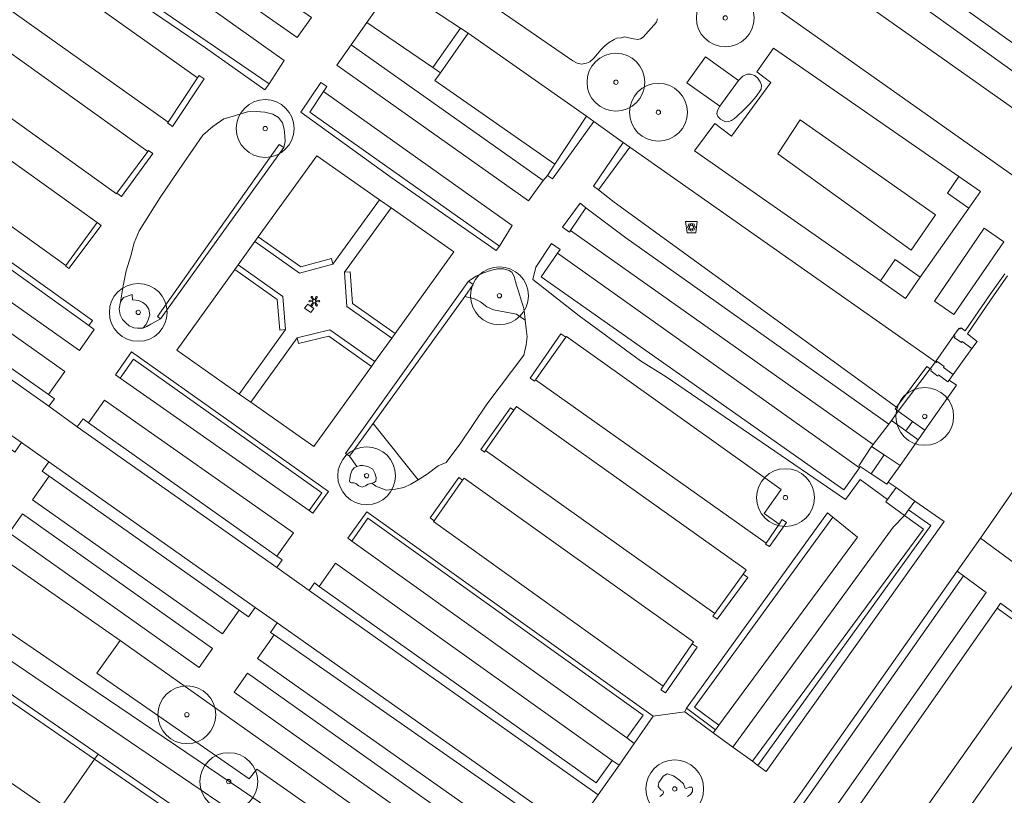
# Model space of a CAD drawing. Header units: metres. Extents: x 187482 to 189800, y 333582 to 335019.
# Tile 210 of 256: x 189599 to 189684, y 334015 to 334082. Entities that reach past the tile are written whole.
import ezdxf

# ---------------------------------------------------------------- set-up
doc = ezdxf.new("R2010")
doc.units = ezdxf.units.M
doc.layers.get('0').update_dxf_attribs({"color": 252, "lineweight": 18})
for name, color, linetype, lineweight in [('B-WE-GR-BEPLANTING_CULTUUR_BODEMBEDEKKER-GV', 252, 'Continuous', 18), ('B-WE-GR-BEPLANTING_CULTUUR_HEESTERS-GV', 252, 'Continuous', 18), ('B-WE-GR-BEPLANTING_CULTUUR_ROOS-GV', 252, 'Continuous', 18), ('B-WE-GR-BLOEMBAK-S', 252, 'Continuous', 18), ('B-WE-GR-BOOM-S', 252, 'Continuous', 18), ('B-WE-GR-HAAG-G', 252, 'GR-HAAG1-SO', 18), ('B-WE-IE-KUNSTOBJECT-S', 252, 'Continuous', 18), ('B-WE-IE-TERREINAFSCHEIDING_KUNSTMATIG_HEKWERK-G', 252, 'IE-TERREINAFSCHEIDING_KUNSTMATIG-SO', 18), ('B-WE-IE-TERREINAFSCHEIDING_KUNSTMATIG_MUUR-G', 252, 'IE-TERREINAFSCHEIDING_KUNSTMATIG-SO', 18), ('B-WE-IE-TERREINAFSCHEIDING_KUNSTMATIG_MUUR-GV', 252, 'Continuous', 18), ('B-WE-OG-TERREIN_BEGROEID-GV', 252, 'Continuous', 18), ('B-WE-OG-TERREIN_ERF-GV', 252, 'Continuous', 18), ('B-WE-OG-WEG-GV', 252, 'Continuous', 18), ('B-WE-VH-GESLOTENVERHARDING_ASFALT-GV', 252, 'Continuous', 18), ('B-WE-VH-GESLOTENVERHARDING_BETON-GV', 252, 'Continuous', 18), ('B-WE-VH-HALFVERHARDING_GRIND-GV', 252, 'Continuous', 18), ('B-WE-VH-ONVERHARD-GV', 252, 'Continuous', 18), ('B-WE-VH-ONVERHARD_ZAND-GV', 252, 'Continuous', 18), ('B-WE-VH-OPENVERHARDING_BETONSTRAATSTEEN-GV', 252, 'Continuous', 18), ('B-WE-VH-OPENVERHARDING_SIERBESTRATING-GV', 252, 'Continuous', 18), ('B-WE-VH-OPENVERHARDING_STRAATBAKSTEEN-GV', 252, 'Continuous', 18), ('B-WE-VH-OPENVERHARDING_TEGEL-GV', 252, 'Continuous', 18)]:
    doc.layers.add(name, color=color, linetype=linetype, lineweight=lineweight)
doc.linetypes.add('GR-HAAG1-SO', pattern='A,6,[176,NLCS.SHX,S=0.125,R=0,X=0,Y=0],-2', length=8)
doc.linetypes.add('IE-TERREINAFSCHEIDING_KUNSTMATIG-SO', pattern='A,4,[82,NLCS.SHX,S=0.75,R=90,X=0,Y=0],4,-2', length=10)

# ---------------------------------------------------------------- blocks, each defined once
blk = doc.blocks.new('SGR-BLOEMBAK-SO')
blk.add_lwpolyline([(-1.5, -2), (1.5, -2), (2, 2), (-2, 2)], close=True)
for centre, radius in [((-1.05, 0), 0.35), ((-0.74, 0.74), 0.35), ((0, 0), 0.7), ((0, 1.05), 0.35), ((0.74, 0.74), 0.35), ((1.05, 0), 0.35), ((-0.74, -0.74), 0.35), ((0, -1.05), 0.35), ((0.74, -0.74), 0.35)]:
    blk.add_circle(centre, radius)
blk = doc.blocks.new('SIE-KUNSTOBJECT-SO')
at = {"flags": 128}
blk.add_lwpolyline([(0.27, -0.73, 0.700208), (-0.27, -0.73), (-0.56, -1.53, -1), (-1.05, -1.25), (-0.5, -0.6, 0.700208), (-0.77, -0.13), (-1.6, -0.28, -1), (-1.6, 0.28), (-0.77, 0.13, 0.700208), (-0.5, 0.6), (-1.05, 1.25, -1), (-0.56, 1.53), (-0.27, 0.73, 0.700208), (0.27, 0.73), (0.56, 1.53, -1), (1.05, 1.25), (0.5, 0.6, 0.700208), (0.77, 0.13), (1.6, 0.28, -1), (1.6, -0.28), (0.77, -0.13, 0.700208), (0.5, -0.6), (1.05, -1.25, -1), (0.56, -1.53)], format="xyb", close=True, dxfattribs=at)
blk = doc.blocks.new('SGR-BOOM_GBKN-SO')
at = {"color": 0, "linetype": 'ByBlock', "lineweight": 18}
for radius in [2, 0.15]:
    blk.add_circle((0, 0), radius, dxfattribs=at)

msp = doc.modelspace()

# ---------------------------------------------------------------- linework, layer by layer
at = {"layer": 'B-WE-GR-BEPLANTING_CULTUUR_BODEMBEDEKKER-GV', "flags": 128}
for points in [[(189629.944, 334066.229), (189624.535, 334070.033), (189619.475, 334063.013), (189623.14, 334060.42), (189625.793, 334061.133), (189625.923, 334060.65)], [(189636.375, 334061.707), (189630.96, 334065.515), (189626.914, 334059.953), (189627.413, 334059.991), (189627.621, 334057.26), (189631.305, 334054.666)], [(189621.838, 334054.993), (189621.34, 334054.949), (189621.108, 334057.585), (189617.434, 334060.18), (189612.424, 334053.229), (189617.83, 334049.426)], [(189641.579, 334059.599), (189641.378, 334059.972), (189641.159, 334060.108), (189640.657, 334060.253), (189640.142, 334060.238), (189639.546, 334060.104), (189638.894, 334059.875), (189638.298, 334059.603), (189637.638, 334059.185), (189638.058, 334058.892), (189637.323, 334057.871), (189638.159, 334057.658), (189638.694, 334057.411), (189639.224, 334056.96), (189639.817, 334056.697), (189641.79, 334056.329), (189642.527, 334055.823), (189642.489, 334056.423), (189642.383, 334056.936), (189642.209, 334057.543), (189641.984, 334058.233), (189641.788, 334058.838)], [(189629.257, 334051.82), (189625.558, 334054.424), (189622.95, 334053.801), (189622.834, 334054.287), (189618.834, 334048.72), (189624.271, 334044.896)], [(189629.417, 334046.882), (189627.372, 334044.039), (189627.983, 334043.151), (189628.267, 334043.238), (189628.51, 334043.238), (189628.938, 334043.157), (189629.366, 334042.943), (189629.549, 334042.579), (189629.649, 334042.205), (189629.639, 334041.9), (189629.503, 334041.776), (189629.278, 334041.722), (189629.631, 334041.461), (189630.536, 334041.121), (189631.329, 334041.194), (189632.046, 334041.343), (189632.65, 334041.635), (189633.298, 334042.002)]]:
    msp.add_lwpolyline(points, close=True, dxfattribs=at)
at = {"layer": 'B-WE-GR-BEPLANTING_CULTUUR_HEESTERS-GV', "flags": 128}
for points in [[(189607.565, 334085.411), (189604.426, 334087.589), (189602.244, 334088.966), (189600.075, 334090.468), (189596.254, 334093.223), (189597.835, 334095.369), (189597.271, 334095.75), (189595.285, 334092.912), (189599.526, 334089.783), (189603.125, 334087.16), (189607.721, 334084.068), (189609.771, 334082.833), (189614.907, 334079.363), (189620.035, 334075.729), (189620.408, 334076.252), (189610.891, 334082.774)], [(189634.724, 334076.521), (189635.212, 334077.211), (189634.57, 334077.648), (189628.865, 334081.536), (189627.501, 334079.631), (189644.091, 334067.898), (189644.474, 334068.322), (189645.118, 334069.302)], [(189614.794, 334076.681), (189614.356, 334076.973), (189614.209, 334076.751), (189611.685, 334072.945), (189611.635, 334072.87), (189612.074, 334072.559)], [(189623.918, 334073.785), (189625.123, 334075.59), (189625.412, 334076.014), (189624.88, 334076.376), (189623.146, 334073.801), (189631.055, 334068.1), (189640.032, 334061.832), (189640.312, 334062.211)], [(189621.289, 334070.991), (189621.669, 334070.737), (189621.788, 334071.271), (189621.766, 334071.744), (189621.724, 334072.334), (189621.557, 334072.888), (189621.21, 334073.34), (189620.735, 334073.619), (189620.034, 334073.8), (189619.293, 334073.852), (189618.533, 334073.816), (189617.206, 334073.429), (189616.509, 334073.22), (189615.541, 334072.571), (189614.673, 334071.807), (189613.02, 334069.373), (189610.995, 334066.405), (189609.177, 334063.536), (189608.738, 334062.509), (189608.447, 334061.373), (189608.053, 334060.065), (189607.81, 334058.768), (189607.564, 334057.384), (189607.83, 334057.76), (189608.577, 334058.02), (189608.616, 334057.568), (189609.158, 334057.503), (189609.483, 334057.347), (189609.773, 334057.113), (189610.001, 334056.773), (189610.094, 334056.27), (189609.964, 334055.847), (189609.784, 334055.423), (189609.507, 334055.117), (189609.855, 334055.267), (189610.195, 334055.479), (189610.572, 334055.663), (189611.021, 334055.92), (189610.761, 334056.121)], [(189581.144, 334072.974), (189579.345, 334070.487), (189579.687, 334070.247), (189579.745, 334070.325), (189581.199, 334072.291), (189604.822, 334055.341), (189605.146, 334055.781)], [(189648.469, 334072.997), (189647.838, 334073.447), (189645.118, 334069.302), (189644.474, 334068.322), (189644.914, 334068.021)], [(189610.371, 334070.214), (189609.994, 334070.487), (189609.934, 334070.406), (189607.263, 334066.786), (189607.653, 334066.51)], [(189621.669, 334070.737), (189621.289, 334070.991), (189610.761, 334056.121), (189611.021, 334055.92)], [(189651.594, 334070.774), (189651.009, 334071.172), (189648.45, 334067.409), (189648.878, 334067.092)], [(189565.184, 334069.096), (189564.606, 334068.279), (189565.784, 334067.448), (189597.963, 334044.748), (189598.444, 334044.409), (189599.02, 334045.226)], [(189577.03, 334066.509), (189578.518, 334068.55), (189578.554, 334068.599), (189578.018, 334068.974), (189576.029, 334066.261), (189601.369, 334048.379), (189601.856, 334049.01), (189601.333, 334049.378)], [(189647.793, 334065.528), (189647.285, 334065.93), (189645.756, 334063.841), (189646.37, 334063.426), (189646.472, 334063.577)], [(189605.888, 334064.004), (189605.548, 334064.25), (189602.831, 334060.553), (189602.805, 334060.517), (189603.092, 334060.281)], [(189619.475, 334063.013), (189619.183, 334062.607), (189623.043, 334059.876), (189625.923, 334060.65), (189625.793, 334061.133), (189623.14, 334060.42)], [(189643.915, 334059.568), (189645.324, 334061.591), (189645.556, 334061.925), (189644.805, 334062.451), (189643.454, 334060.39), (189643.205, 334059.331), (189647.209, 334056.199), (189652.516, 334052.282), (189654.714, 334050.92), (189670.218, 334040.297), (189671.505, 334042.031), (189673.844, 334040.3), (189674.596, 334041.34), (189673.919, 334041.795), (189673.8, 334041.627), (189672.455, 334042.52), (189671.496, 334043.156), (189671.425, 334043.056), (189670.076, 334041.149)], [(189617.726, 334060.586), (189617.434, 334060.18), (189621.108, 334057.585), (189621.34, 334054.949), (189621.838, 334054.993), (189621.586, 334057.86)], [(189627.621, 334057.26), (189627.413, 334059.991), (189626.914, 334059.953), (189627.14, 334056.987), (189631.013, 334054.26), (189631.305, 334054.666)], [(189637.323, 334057.871), (189638.058, 334058.892), (189637.638, 334059.185), (189627.018, 334044.294), (189627.372, 334044.039), (189629.417, 334046.882)], [(189637.323, 334057.871), (189629.417, 334046.882), (189633.298, 334042.002), (189634.082, 334042.508), (189635.01, 334043.227), (189635.711, 334043.501), (189636.983, 334045.22), (189639.238, 334048.55), (189642.417, 334052.792), (189642.639, 334053.667), (189642.705, 334054.359), (189642.613, 334055.051), (189642.527, 334055.823), (189641.79, 334056.329), (189639.817, 334056.697), (189639.224, 334056.96), (189638.694, 334057.411), (189638.159, 334057.658)], [(189625.661, 334054.963), (189622.834, 334054.287), (189622.95, 334053.801), (189625.558, 334054.424), (189629.257, 334051.82), (189629.549, 334052.226)], [(189646.068, 334054.343), (189645.634, 334054.642), (189642.977, 334050.792), (189643.358, 334050.529), (189643.437, 334050.64)], [(189608.519, 334053.065), (189607.13, 334051.086), (189607.536, 334050.808), (189608.696, 334052.45), (189624.962, 334040.892), (189623.874, 334039.354), (189624.201, 334039.122), (189625.531, 334040.998)], [(189677.558, 334051.594), (189677.252, 334051.816), (189674.625, 334048.302), (189674.507, 334048.144), (189674.787, 334047.935)], [(189679.816, 334050.194), (189679.173, 334050.617), (189679.078, 334050.486), (189678.275, 334051.077), (189678.2, 334050.973), (189677.594, 334051.438), (189677.651, 334051.532), (189677.558, 334051.594), (189674.787, 334047.935), (189676.012, 334047.057), (189677.082, 334046.296)], [(189641.563, 334048.028), (189641.274, 334048.239), (189638.695, 334044.641), (189639.012, 334044.411), (189639.106, 334044.544)], [(189604.808, 334046.945), (189604.332, 334047.282), (189603.833, 334046.603), (189621.077, 334034.424), (189621.542, 334035.081), (189621.078, 334035.41)], [(189676.503, 334045.47), (189675.436, 334046.236), (189674.201, 334047.127), (189673.965, 334046.821), (189672.62, 334045.072), (189672.487, 334044.899), (189673.582, 334044.174), (189674.942, 334043.245)], [(189601.358, 334043.576), (189600.782, 334042.759), (189601.402, 334042.322), (189617.821, 334030.739), (189618.634, 334030.165), (189619.21, 334030.982)], [(189637.133, 334041.984), (189636.806, 334042.216), (189634.322, 334038.735), (189634.671, 334038.475)], [(189678.749, 334038.397), (189676.215, 334040.166), (189675.669, 334039.411), (189677.597, 334038.047), (189662.648, 334017.304), (189663.362, 334016.782)], [(189628.851, 334039.251), (189627.219, 334036.959), (189627.561, 334036.71), (189628.932, 334038.701), (189652.747, 334021.67), (189651.322, 334019.696), (189651.97, 334019.207), (189653.599, 334021.579)], [(189669.138, 334038.768), (189668.665, 334039.139), (189656.493, 334022.267), (189658.992, 334020.394), (189659.276, 334020.78), (189657.167, 334022.349)], [(189665.132, 334038.317), (189664.748, 334038.581), (189664.484, 334038.187), (189663.378, 334036.53), (189663.321, 334036.445), (189663.669, 334036.228)], [(189661.774, 334033.564), (189661.374, 334033.856), (189658.925, 334030.455), (189658.749, 334030.211), (189659.135, 334029.956)], [(189680.431, 334033.704), (189679.883, 334034.105), (189666.323, 334014.883), (189658.943, 334004.506), (189659.179, 334004.715), (189659.375, 334004.78), (189659.57, 334004.788), (189659.738, 334004.744), (189659.888, 334004.637), (189666.967, 334014.58)], [(189624.737, 334032.792), (189624.32, 334033.088), (189623.861, 334032.441), (189648.857, 334014.774), (189650.671, 334017.336), (189650.067, 334017.753), (189648.68, 334015.795)], [(189683.635, 334031.332), (189683.348, 334030.923), (189685.173, 334029.58), (189685.469, 334029.983)], [(189621.118, 334029.637), (189620.541, 334028.82), (189620.851, 334028.604), (189654.263, 334005.271), (189654.745, 334004.935), (189655.206, 334005.589), (189646.635, 334011.636)], [(189657.394, 334027.552), (189656.982, 334027.835), (189654.471, 334024.173), (189654.256, 334023.86), (189654.668, 334023.577)]]:
    msp.add_lwpolyline(points, close=True, dxfattribs=at)
for points in [[(189564.016, 334049.502), (189666.407, 333979.913)], [(189636.891, 334002.271), (189618.031, 334015.203), (189604.664, 334024.264), (189594.814, 334030.978)]]:
    msp.add_lwpolyline(points, dxfattribs=at)
at = {"layer": 'B-WE-GR-BEPLANTING_CULTUUR_ROOS-GV', "flags": 128}
msp.add_lwpolyline([(189666.318, 334073.148), (189664.365, 334070.198), (189675.9, 334061.873), (189677.991, 334064.913)], close=True, dxfattribs=at)
at = {"layer": 'B-WE-GR-HAAG-G', "ltscale": 0.2, "flags": 128}
for points in [[(189614.907, 334079.363), (189609.771, 334082.833)], [(189620.408, 334076.252), (189610.891, 334082.774)], [(189620.035, 334075.729), (189614.907, 334079.363)], [(189614.209, 334076.751), (189611.685, 334072.945)], [(189612.074, 334072.559), (189614.794, 334076.681)], [(189614.356, 334076.973), (189614.209, 334076.751)], [(189614.794, 334076.681), (189614.356, 334076.973)], [(189623.146, 334073.801), (189624.88, 334076.376)], [(189624.88, 334076.376), (189625.412, 334076.014)], [(189620.408, 334076.252), (189620.035, 334075.729)], [(189625.123, 334075.59), (189623.918, 334073.785)], [(189625.412, 334076.014), (189625.123, 334075.59)], [(189631.055, 334068.1), (189623.146, 334073.801)], [(189623.918, 334073.785), (189640.312, 334062.211)], [(189605.146, 334055.781), (189581.144, 334072.974)], [(189611.685, 334072.945), (189611.635, 334072.87)], [(189648.469, 334072.997), (189644.914, 334068.021)], [(189645.118, 334069.302), (189647.838, 334073.447)], [(189647.838, 334073.447), (189648.469, 334072.997)], [(189581.199, 334072.291), (189604.822, 334055.341)], [(189611.635, 334072.87), (189612.074, 334072.559)], [(189609.934, 334070.406), (189607.263, 334066.786)], [(189609.994, 334070.487), (189609.934, 334070.406)], [(189610.371, 334070.214), (189609.994, 334070.487)], [(189621.289, 334070.991), (189610.761, 334056.121)], [(189621.669, 334070.737), (189611.021, 334055.92)], [(189621.669, 334070.737), (189621.289, 334070.991)], [(189648.45, 334067.409), (189651.009, 334071.172)], [(189651.594, 334070.774), (189648.878, 334067.092)], [(189651.009, 334071.172), (189651.594, 334070.774)], [(189607.653, 334066.51), (189610.371, 334070.214)], [(189644.474, 334068.322), (189645.118, 334069.302)], [(189640.032, 334061.832), (189631.055, 334068.1)], [(189644.914, 334068.021), (189644.474, 334068.322)], [(189648.878, 334067.092), (189648.45, 334067.409)], [(189577.03, 334066.509), (189601.333, 334049.378)], [(189607.263, 334066.786), (189607.653, 334066.51)], [(189647.285, 334065.93), (189645.756, 334063.841)], [(189646.472, 334063.577), (189647.793, 334065.528)], [(189647.793, 334065.528), (189647.285, 334065.93)], [(189605.548, 334064.25), (189602.831, 334060.553)], [(189603.092, 334060.281), (189605.888, 334064.004)], [(189605.888, 334064.004), (189605.548, 334064.25)], [(189645.756, 334063.841), (189646.37, 334063.426)], [(189646.37, 334063.426), (189646.472, 334063.577)], [(189623.14, 334060.42), (189619.475, 334063.013)], [(189640.312, 334062.211), (189640.032, 334061.832)], [(189643.454, 334060.39), (189644.805, 334062.451)], [(189644.805, 334062.451), (189645.556, 334061.925)], [(189645.556, 334061.925), (189645.324, 334061.591)], [(189625.793, 334061.133), (189623.14, 334060.42)], [(189625.923, 334060.65), (189625.793, 334061.133)], [(189645.324, 334061.591), (189643.915, 334059.568)], [(189602.831, 334060.553), (189602.805, 334060.517)], [(189602.805, 334060.517), (189603.092, 334060.281)], [(189617.434, 334060.18), (189621.108, 334057.585)], [(189643.205, 334059.331), (189643.454, 334060.39)], [(189627.413, 334059.991), (189626.914, 334059.953)], [(189627.621, 334057.26), (189627.413, 334059.991)], [(189647.209, 334056.199), (189643.205, 334059.331)], [(189643.915, 334059.568), (189670.076, 334041.149)], [(189637.323, 334057.871), (189638.058, 334058.892)], [(189638.058, 334058.892), (189637.638, 334059.185)], [(189621.108, 334057.585), (189621.34, 334054.949)], [(189629.417, 334046.882), (189637.323, 334057.871)], [(189631.305, 334054.666), (189627.621, 334057.26)], [(189610.761, 334056.121), (189611.021, 334055.92)], [(189652.516, 334052.282), (189647.209, 334056.199)], [(189604.822, 334055.341), (189605.146, 334055.781)], [(189621.34, 334054.949), (189621.838, 334054.993)], [(189622.834, 334054.287), (189622.95, 334053.801)], [(189622.95, 334053.801), (189625.558, 334054.424)], [(189625.558, 334054.424), (189629.257, 334051.82)], [(189645.634, 334054.642), (189642.977, 334050.792)], [(189643.437, 334050.64), (189646.068, 334054.343)], [(189646.068, 334054.343), (189645.634, 334054.642)], [(189607.13, 334051.086), (189608.519, 334053.065)], [(189608.519, 334053.065), (189625.531, 334040.998)], [(189607.536, 334050.808), (189608.696, 334052.45)], [(189608.696, 334052.45), (189624.962, 334040.892)], [(189654.714, 334050.92), (189652.516, 334052.282)], [(189674.625, 334048.302), (189677.252, 334051.816)], [(189677.252, 334051.816), (189677.558, 334051.594)], [(189607.536, 334050.808), (189607.13, 334051.086)], [(189642.977, 334050.792), (189643.358, 334050.529)], [(189670.218, 334040.297), (189654.714, 334050.92)], [(189677.558, 334051.594), (189674.787, 334047.935)], [(189643.358, 334050.529), (189643.437, 334050.64)], [(189601.333, 334049.378), (189601.856, 334049.01)], [(189601.856, 334049.01), (189601.369, 334048.379)], [(189641.274, 334048.239), (189638.695, 334044.641)], [(189641.563, 334048.028), (189641.274, 334048.239)], [(189674.507, 334048.144), (189674.625, 334048.302)], [(189639.106, 334044.544), (189641.563, 334048.028)], [(189674.787, 334047.935), (189674.507, 334048.144)], [(189603.833, 334046.603), (189604.332, 334047.282)], [(189604.332, 334047.282), (189604.808, 334046.945)], [(189604.808, 334046.945), (189621.078, 334035.41)], [(189627.372, 334044.039), (189629.417, 334046.882)], [(189672.62, 334045.072), (189673.965, 334046.821)], [(189673.965, 334046.821), (189674.201, 334047.127)], [(189599.02, 334045.226), (189598.444, 334044.409)], [(189672.487, 334044.899), (189672.62, 334045.072)], [(189638.695, 334044.641), (189639.012, 334044.411)], [(189639.012, 334044.411), (189639.106, 334044.544)], [(189600.782, 334042.759), (189601.358, 334043.576)], [(189671.425, 334043.056), (189671.496, 334043.156)], [(189601.402, 334042.322), (189600.782, 334042.759)], [(189617.821, 334030.739), (189601.402, 334042.322)], [(189670.076, 334041.149), (189671.425, 334043.056)], [(189636.806, 334042.216), (189634.322, 334038.735)], [(189634.671, 334038.475), (189637.133, 334041.984)], [(189637.133, 334041.984), (189636.806, 334042.216)], [(189671.505, 334042.031), (189670.218, 334040.297)], [(189673.844, 334040.3), (189671.505, 334042.031)], [(189624.962, 334040.892), (189623.874, 334039.354)], [(189625.531, 334040.998), (189624.201, 334039.122)], [(189624.201, 334039.122), (189623.874, 334039.354)], [(189627.219, 334036.959), (189628.851, 334039.251)], [(189628.851, 334039.251), (189653.599, 334021.579)], [(189656.493, 334022.267), (189668.665, 334039.139)], [(189668.665, 334039.139), (189669.138, 334038.768)], [(189675.669, 334039.411), (189677.597, 334038.047)], [(189628.932, 334038.701), (189627.561, 334036.71)], [(189652.747, 334021.67), (189628.932, 334038.701)], [(189634.322, 334038.735), (189634.671, 334038.475)], [(189669.138, 334038.768), (189657.167, 334022.349)], [(189677.597, 334038.047), (189662.648, 334017.304)], [(189664.484, 334038.187), (189663.378, 334036.53)], [(189663.669, 334036.228), (189665.132, 334038.317)], [(189664.748, 334038.581), (189664.484, 334038.187)], [(189665.132, 334038.317), (189664.748, 334038.581)], [(189627.561, 334036.71), (189627.219, 334036.959)], [(189663.378, 334036.53), (189663.321, 334036.445)], [(189663.321, 334036.445), (189663.669, 334036.228)], [(189621.542, 334035.081), (189621.077, 334034.424)], [(189621.078, 334035.41), (189621.542, 334035.081)], [(189661.374, 334033.856), (189658.925, 334030.455)], [(189661.774, 334033.564), (189661.374, 334033.856)], [(189623.861, 334032.441), (189624.32, 334033.088)], [(189624.32, 334033.088), (189624.737, 334032.792)], [(189659.135, 334029.956), (189661.774, 334033.564)], [(189680.431, 334033.704), (189666.967, 334014.58)], [(189624.737, 334032.792), (189648.68, 334015.795)], [(189604.664, 334024.264), (189594.814, 334030.978)], [(189618.634, 334030.165), (189617.821, 334030.739)], [(189619.21, 334030.982), (189618.634, 334030.165)], [(189658.925, 334030.455), (189658.749, 334030.211)], [(189683.348, 334030.923), (189685.173, 334029.58)], [(189620.541, 334028.82), (189621.118, 334029.637)], [(189658.749, 334030.211), (189659.135, 334029.956)], [(189620.851, 334028.604), (189620.541, 334028.82)], [(189654.263, 334005.271), (189620.851, 334028.604)], [(189656.982, 334027.835), (189654.471, 334024.173)], [(189657.394, 334027.552), (189656.982, 334027.835)], [(189654.668, 334023.577), (189657.394, 334027.552)], [(189618.031, 334015.203), (189604.664, 334024.264)], [(189654.471, 334024.173), (189654.256, 334023.86)], [(189654.256, 334023.86), (189654.668, 334023.577)], [(189658.992, 334020.394), (189656.493, 334022.267)], [(189657.167, 334022.349), (189659.276, 334020.78)], [(189651.322, 334019.696), (189652.747, 334021.67)], [(189659.276, 334020.78), (189658.992, 334020.394)], [(189648.68, 334015.795), (189650.067, 334017.753)], [(189636.891, 334002.271), (189618.031, 334015.203)]]:
    msp.add_lwpolyline(points, dxfattribs=at)
at = {"layer": 'B-WE-IE-TERREINAFSCHEIDING_KUNSTMATIG_HEKWERK-G', "ltscale": 0.2, "flags": 128}
msp.add_lwpolyline([(189666.407, 333979.913), (189564.016, 334049.502), (189563.537, 334049.694)], dxfattribs=at)
at = {"layer": 'B-WE-IE-TERREINAFSCHEIDING_KUNSTMATIG_MUUR-G', "ltscale": 0.2, "flags": 128}
for points in [[(189684.005, 334059.812), (189682.832, 334058.194)], [(189683.074, 334058.01), (189684.242, 334059.634)], [(189682.832, 334058.194), (189681.75, 334056.619)], [(189682.002, 334056.448), (189683.074, 334058.01)], [(189681.75, 334056.619), (189680.579, 334054.886)], [(189680.765, 334054.623), (189682.002, 334056.448)], [(189680.038, 334055.124), (189679.595, 334054.487)], [(189680.141, 334055.051), (189680.038, 334055.124)], [(189680.213, 334055.149), (189680.141, 334055.051)], [(189680.579, 334054.886), (189680.213, 334055.149)], [(189679.595, 334054.487), (189679.693, 334054.422)], [(189679.693, 334054.422), (189679.625, 334054.321)], [(189679.625, 334054.321), (189680.254, 334053.867)], [(189681.615, 334053.978), (189680.765, 334054.623)], [(189680.254, 334053.867), (189680.318, 334053.965)], [(189680.318, 334053.965), (189681.15, 334053.357)], [(189681.15, 334053.357), (189681.615, 334053.978)], [(189677.993, 334052.208), (189677.558, 334051.594)], [(189678.091, 334052.148), (189677.993, 334052.208)], [(189678.16, 334052.245), (189678.091, 334052.148)], [(189678.763, 334051.801), (189678.16, 334052.245)], [(189678.706, 334051.71), (189678.763, 334051.801)], [(189679.526, 334051.104), (189678.706, 334051.71)], [(189677.558, 334051.594), (189677.651, 334051.532)], [(189677.651, 334051.532), (189677.594, 334051.438)], [(189677.594, 334051.438), (189678.2, 334050.973)], [(189678.2, 334050.973), (189678.275, 334051.077)], [(189678.275, 334051.077), (189679.078, 334050.486)], [(189679.173, 334050.617), (189679.526, 334051.104)], [(189679.078, 334050.486), (189679.173, 334050.617)]]:
    msp.add_lwpolyline(points, dxfattribs=at)
at = {"layer": 'B-WE-IE-TERREINAFSCHEIDING_KUNSTMATIG_MUUR-GV', "flags": 128}
msp.add_lwpolyline([(189684.005, 334059.812), (189682.832, 334058.194), (189681.75, 334056.619), (189680.579, 334054.886), (189680.213, 334055.149), (189680.141, 334055.051), (189680.038, 334055.124), (189679.595, 334054.487), (189679.693, 334054.422), (189679.625, 334054.321), (189680.254, 334053.867), (189680.318, 334053.965), (189681.15, 334053.357), (189681.615, 334053.978), (189680.765, 334054.623), (189682.002, 334056.448), (189683.074, 334058.01), (189684.242, 334059.634)], dxfattribs=at)
msp.add_lwpolyline([(189678.706, 334051.71), (189678.763, 334051.801), (189678.16, 334052.245), (189678.091, 334052.148), (189677.993, 334052.208), (189677.558, 334051.594), (189677.651, 334051.532), (189677.594, 334051.438), (189678.2, 334050.973), (189678.275, 334051.077), (189679.078, 334050.486), (189679.173, 334050.617), (189679.526, 334051.104)], close=True, dxfattribs=at)
at = {"layer": 'B-WE-OG-TERREIN_BEGROEID-GV', "flags": 128}
for points in [[(189631.188, 334084.855), (189628.865, 334081.536), (189634.57, 334077.648), (189636.953, 334081.055)], [(189664.015, 334079.335), (189662.568, 334077.27), (189663.779, 334076.367), (189660.373, 334071.734), (189658.945, 334072.816), (189657.189, 334070.446), (189673.239, 334059.214), (189674.523, 334061.048), (189676.692, 334059.532), (189680.874, 334065.484), (189679.028, 334066.781), (189680.035, 334068.233)], [(189659.361, 334074.308), (189659.158, 334073.952), (189659.1, 334073.664), (189659.196, 334073.413), (189659.419, 334073.193), (189659.613, 334073.067), (189659.846, 334072.957), (189660.131, 334072.977), (189660.385, 334073.072), (189660.626, 334073.244), (189660.877, 334073.442), (189661.397, 334073.971), (189661.946, 334074.51), (189662.499, 334075.156), (189662.932, 334075.792), (189662.973, 334076.123), (189662.857, 334076.43), (189662.635, 334076.751), (189662.353, 334076.96), (189662.058, 334077.082), (189661.735, 334077.09), (189661.347, 334076.898), (189660.981, 334076.533)], [(189664.365, 334070.198), (189666.318, 334073.148), (189677.991, 334064.913), (189675.9, 334061.873)], [(189680.035, 334068.233), (189679.028, 334066.781), (189680.874, 334065.484), (189681.899, 334066.942)], [(189673.239, 334059.214), (189675.404, 334057.699), (189676.692, 334059.532), (189674.523, 334061.048)], [(189685.269, 334041.821), (189681.882, 334036.966), (189685.499, 334034.305), (189684.729, 334033.258), (189687.785, 334031.011), (189688.674, 334032.219), (189692.246, 334029.592), (189691.357, 334028.384), (189695.415, 334025.399), (189696.363, 334026.688), (189698.469, 334025.139), (189700.092, 334023.946), (189703.338, 334028.457)], [(189620.637, 334018.833), (189607.534, 334028.119), (189605.524, 334025.283), (189618.684, 334016.146), (189619.352, 334016.983), (189637.24, 334004.442), (189636.877, 334003.929), (189637.656, 334003.388), (189654.295, 333991.828), (189655.686, 333994.021), (189638.412, 334006.249)]]:
    msp.add_lwpolyline(points, close=True, dxfattribs=at)
msp.add_lwpolyline([(189636.685, 334085.111), (189646.651, 334078.225), (189647.046, 334078.037), (189647.414, 334077.954), (189647.828, 334078.045), (189648.14, 334078.154), (189648.463, 334078.461), (189648.798, 334078.851), (189649.081, 334079.193), (189649.418, 334079.536), (189649.733, 334079.799), (189650.234, 334080.067), (189650.431, 334080.195), (189650.828, 334080.221), (189651.161, 334080.299), (189651.513, 334080.224), (189651.912, 334080.14), (189652.278, 334080.081), (189652.508, 334080.143), (189652.75, 334080.273), (189653.89, 334081.58), (189653.988, 334081.862)], dxfattribs=at)
at = {"layer": 'B-WE-OG-TERREIN_ERF-GV', "flags": 128}
msp.add_lwpolyline([(189601.996, 334013.104), (189594.355, 334018.396), (189568.911, 334036.718), (189554.624, 334018.99), (189530.061, 333989.108)], dxfattribs=at)
at = {"layer": 'B-WE-OG-WEG-GV', "flags": 128}
for points in [[(189666.407, 333979.913), (189564.016, 334049.502)], [(189575.404, 334039.095), (189605.632, 334018.281), (189618.01, 334009.758), (189628.127, 334002.587), (189682.159, 333963.653)]]:
    msp.add_lwpolyline(points, dxfattribs=at)
at = {"layer": 'B-WE-VH-GESLOTENVERHARDING_ASFALT-GV', "flags": 128}
for points in [[(189569.871, 334037.909), (189573.415, 334035.534), (189593.672, 334021.413), (189594.893, 334020.128), (189594.958, 334019.315), (189594.355, 334018.396), (189601.996, 334013.104), (189605.33, 334017.852), (189575.106, 334038.663), (189566.497, 334044.096), (189557.479, 334048.821), (189548.111, 334052.807), (189496.722, 334072.279), (189496.303, 334072.642), (189494.512, 334073.356), (189492.809, 334074.258), (189489.726, 334070.109), (189491.789, 334069.032), (189496.228, 334068.018), (189500.569, 334066.647), (189502.56, 334065.928), (189519.428, 334059.833), (189541.143, 334051.625), (189549.319, 334048.421)], [(189565.184, 334069.096), (189599.02, 334045.226), (189601.358, 334043.576), (189619.21, 334030.982), (189621.118, 334029.637), (189646.635, 334011.636), (189648.857, 334014.774), (189623.861, 334032.441), (189621.077, 334034.424), (189603.833, 334046.603), (189601.369, 334048.379), (189576.029, 334066.261)], [(189684.242, 334059.634), (189683.074, 334058.01), (189682.002, 334056.448), (189680.765, 334054.623), (189681.615, 334053.978), (189681.15, 334053.357), (189679.526, 334051.104), (189679.173, 334050.617), (189679.816, 334050.194), (189677.082, 334046.296), (189676.503, 334045.47), (189674.942, 334043.245), (189673.919, 334041.795), (189674.596, 334041.34), (189676.215, 334040.166), (189678.749, 334038.397), (189663.362, 334016.782), (189662.648, 334017.304), (189662.179, 334017.667), (189660.484, 334018.88), (189658.796, 334020.129), (189656.345, 334021.943), (189653.599, 334021.579), (189651.97, 334019.207), (189650.671, 334017.336), (189648.857, 334014.774), (189646.635, 334011.636)], [(189658.943, 334004.506), (189666.323, 334014.883), (189679.883, 334034.105), (189681.882, 334036.966), (189685.269, 334041.821)], [(189617.709, 334009.328), (189605.33, 334017.852), (189601.996, 334013.104)], [(189654.183, 334014.617), (189654.43, 334014.82), (189654.508, 334014.982), (189654.475, 334015.089), (189654.26, 334015.196), (189654.033, 334015.481), (189654.097, 334015.827), (189654.305, 334016.131), (189654.464, 334016.383), (189654.822, 334016.595), (189655.375, 334016.407), (189655.866, 334016.038), (189656.225, 334015.725), (189656.335, 334015.37), (189656.452, 334015.305), (189656.717, 334015.422), (189656.935, 334015.424), (189657.003, 334015.312), (189656.991, 334015.066), (189656.823, 334014.809), (189656.562, 334014.616)]]:
    msp.add_lwpolyline(points, dxfattribs=at)
at = {"layer": 'B-WE-VH-GESLOTENVERHARDING_BETON-GV', "flags": 128}
for points in [[(189676.012, 334047.057), (189674.787, 334047.935), (189674.201, 334047.127), (189675.436, 334046.236)], [(189673.582, 334044.174), (189672.487, 334044.899), (189671.382, 334043.231), (189671.496, 334043.156), (189672.455, 334042.52)], [(189676.215, 334040.166), (189674.596, 334041.34), (189673.844, 334040.3), (189673.712, 334040.117), (189675.323, 334038.932), (189675.669, 334039.411)]]:
    msp.add_lwpolyline(points, close=True, dxfattribs=at)
at = {"layer": 'B-WE-VH-HALFVERHARDING_GRIND-GV', "flags": 128}
for points in [[(189597.271, 334095.75), (189597.111, 334095.858), (189598.233, 334097.487), (189598.42, 334097.36), (189599.662, 334099.101), (189600.229, 334098.688), (189600.164, 334098.593), (189624.066, 334081.973), (189622.829, 334080.252), (189599.187, 334096.839), (189598.082, 334095.202), (189598.267, 334094.949), (189621.723, 334078.257), (189620.408, 334076.252), (189620.035, 334075.729), (189614.907, 334079.363), (189609.771, 334082.833), (189607.721, 334084.068), (189603.125, 334087.16), (189599.526, 334089.783), (189595.285, 334092.912)], [(189692.382, 334074.3), (189691.21, 334072.665), (189665.922, 334090.796), (189667.041, 334092.399)], [(189611.685, 334072.945), (189591.895, 334086.997), (189592.134, 334087.333), (189591.612, 334087.664), (189594.005, 334091.152), (189594.527, 334090.821), (189594.484, 334090.759), (189614.209, 334076.751), (189614.356, 334076.973), (189614.794, 334076.681), (189612.074, 334072.559), (189611.635, 334072.87)], [(189609.934, 334070.406), (189609.994, 334070.487), (189610.371, 334070.214), (189607.653, 334066.51), (189607.263, 334066.786), (189607.233, 334066.743), (189587.417, 334080.909), (189586.928, 334081.244), (189589.611, 334084.871), (189589.994, 334084.59), (189590.044, 334084.66)], [(189605.548, 334064.25), (189605.888, 334064.004), (189603.092, 334060.281), (189602.805, 334060.517), (189602.831, 334060.553), (189583.046, 334074.762), (189582.843, 334074.473), (189582.37, 334074.864), (189585.25, 334078.926), (189585.719, 334078.569), (189585.668, 334078.496)], [(189676.692, 334059.532), (189675.404, 334057.699), (189673.239, 334059.214), (189657.189, 334070.446), (189658.945, 334072.816), (189660.373, 334071.734), (189663.779, 334076.367), (189662.568, 334077.27), (189664.015, 334079.335), (189680.035, 334068.233), (189681.899, 334066.942), (189680.874, 334065.484)], [(189660.981, 334076.533), (189661.347, 334076.898), (189661.735, 334077.09), (189662.058, 334077.082), (189662.353, 334076.96), (189662.635, 334076.751), (189662.857, 334076.43), (189662.973, 334076.123), (189662.932, 334075.792), (189662.499, 334075.156), (189661.946, 334074.51), (189661.397, 334073.971), (189660.877, 334073.442), (189660.626, 334073.244), (189660.385, 334073.072), (189660.131, 334072.977), (189659.846, 334072.957), (189659.613, 334073.067), (189659.419, 334073.193), (189659.196, 334073.413), (189659.1, 334073.664), (189659.158, 334073.952), (189659.361, 334074.308), (189656.509, 334076.34), (189658.132, 334078.593)], [(189625.123, 334075.59), (189641.419, 334063.999), (189640.312, 334062.211), (189640.032, 334061.832), (189631.055, 334068.1), (189623.146, 334073.801), (189624.88, 334076.376), (189625.412, 334076.014)], [(189609.507, 334055.117), (189609.033, 334055.114), (189608.715, 334055.162), (189608.307, 334055.335), (189608.029, 334055.57), (189607.743, 334055.862), (189607.524, 334056.262), (189607.449, 334056.79), (189607.564, 334057.384), (189607.81, 334058.768), (189608.053, 334060.065), (189608.447, 334061.373), (189608.738, 334062.509), (189609.177, 334063.536), (189610.995, 334066.405), (189613.02, 334069.373), (189614.673, 334071.807), (189615.541, 334072.571), (189616.509, 334073.22), (189617.206, 334073.429), (189618.533, 334073.816), (189619.293, 334073.852), (189620.034, 334073.8), (189620.735, 334073.619), (189621.21, 334073.34), (189621.557, 334072.888), (189621.724, 334072.334), (189621.766, 334071.744), (189621.788, 334071.271), (189621.669, 334070.737), (189611.021, 334055.92), (189610.572, 334055.663), (189610.195, 334055.479), (189609.855, 334055.267)], [(189617.726, 334060.586), (189619.183, 334062.607), (189619.475, 334063.013), (189624.535, 334070.033), (189629.944, 334066.229), (189630.96, 334065.515), (189636.375, 334061.707), (189631.305, 334054.666), (189631.013, 334054.26), (189629.549, 334052.226), (189629.257, 334051.82), (189624.271, 334044.896), (189618.834, 334048.72), (189617.83, 334049.426), (189612.424, 334053.229), (189617.434, 334060.18)], [(189621.838, 334054.993), (189617.83, 334049.426), (189618.834, 334048.72), (189622.834, 334054.287), (189625.661, 334054.963), (189629.549, 334052.226), (189631.013, 334054.26), (189627.14, 334056.987), (189626.914, 334059.953), (189630.96, 334065.515), (189629.944, 334066.229), (189625.923, 334060.65), (189623.043, 334059.876), (189619.183, 334062.607), (189617.726, 334060.586), (189621.586, 334057.86)], [(189679.594, 334056.3), (189677.907, 334057.464), (189682.207, 334063.757), (189683.899, 334062.572)], [(189627.372, 334044.039), (189627.018, 334044.294), (189637.638, 334059.185), (189638.298, 334059.603), (189638.894, 334059.875), (189639.546, 334060.104), (189640.142, 334060.238), (189640.657, 334060.253), (189641.159, 334060.108), (189641.378, 334059.972), (189641.579, 334059.599), (189641.788, 334058.838), (189641.984, 334058.233), (189642.209, 334057.543), (189642.383, 334056.936), (189642.489, 334056.423), (189642.527, 334055.823), (189642.613, 334055.051), (189642.705, 334054.359), (189642.639, 334053.667), (189642.417, 334052.792), (189639.238, 334048.55), (189636.983, 334045.22), (189635.711, 334043.501), (189635.01, 334043.227), (189634.082, 334042.508), (189633.298, 334042.002), (189632.65, 334041.635), (189632.046, 334041.343), (189631.329, 334041.194), (189630.536, 334041.121), (189629.631, 334041.461), (189629.278, 334041.722), (189628.969, 334041.618), (189628.728, 334041.482), (189628.459, 334041.384), (189628.179, 334041.482), (189627.917, 334041.676), (189627.741, 334041.756), (189627.541, 334041.74), (189627.405, 334041.783), (189627.365, 334041.928), (189627.381, 334042.104), (189627.45, 334042.48), (189627.598, 334042.841), (189627.763, 334043.035), (189627.983, 334043.151)], [(189623.754, 334057.205), (189624.278, 334056.828), (189624.014, 334056.465), (189623.479, 334056.838)], [(189663.378, 334036.53), (189643.437, 334050.64), (189643.358, 334050.529), (189642.977, 334050.792), (189645.634, 334054.642), (189646.068, 334054.343), (189646.109, 334054.4), (189664.662, 334041.178), (189663.186, 334039.107), (189664.484, 334038.187), (189664.748, 334038.581), (189665.132, 334038.317), (189663.669, 334036.228), (189663.321, 334036.445)], [(189623.874, 334039.354), (189607.536, 334050.808), (189607.13, 334051.086), (189608.519, 334053.065), (189625.531, 334040.998), (189624.201, 334039.122)], [(189641.563, 334048.028), (189641.784, 334048.339), (189661.63, 334034.215), (189661.374, 334033.856), (189661.774, 334033.564), (189659.135, 334029.956), (189658.749, 334030.211), (189658.925, 334030.455), (189639.106, 334044.544), (189639.012, 334044.411), (189638.695, 334044.641), (189641.274, 334048.239)], [(189654.471, 334024.173), (189634.622, 334038.406), (189634.671, 334038.475), (189634.322, 334038.735), (189636.806, 334042.216), (189637.133, 334041.984), (189637.255, 334042.155), (189657.098, 334027.998), (189656.982, 334027.835), (189657.394, 334027.552), (189654.668, 334023.577), (189654.256, 334023.86)], [(189614.362, 334025.784), (189597.942, 334037.426), (189599.099, 334039.057), (189615.507, 334027.424)], [(189683.348, 334030.923), (189683.635, 334031.332), (189685.469, 334029.983), (189687.603, 334028.414), (189662.062, 333992.244), (189660.449, 333993.385), (189663.55, 333997.702), (189661.257, 333999.351)], [(189664.501, 333990.404), (189690.066, 334026.603), (189693.691, 334023.936), (189668.226, 333987.723)], [(189658.333, 333994.608), (189617.386, 334023.64), (189618.531, 334025.28), (189659.49, 333996.24)]]:
    msp.add_lwpolyline(points, close=True, dxfattribs=at)
for points in [[(189663.874, 334088.913), (189689.886, 334070.489)], [(189578.518, 334068.55), (189602.751, 334051.387), (189601.333, 334049.378), (189601.856, 334049.01), (189601.369, 334048.379), (189603.833, 334046.603), (189604.332, 334047.282), (189604.808, 334046.945), (189606.188, 334048.899), (189622.513, 334037.434), (189621.078, 334035.41), (189621.542, 334035.081), (189621.077, 334034.424), (189623.861, 334032.441), (189624.32, 334033.088), (189624.737, 334032.792), (189626.16, 334034.797), (189650.067, 334017.753), (189650.671, 334017.336), (189651.97, 334019.207), (189651.322, 334019.696), (189627.561, 334036.71), (189627.219, 334036.959), (189628.851, 334039.251), (189653.599, 334021.579), (189656.345, 334021.943), (189656.493, 334022.267), (189668.665, 334039.139), (189669.138, 334038.768), (189671.269, 334037.042), (189659.276, 334020.78), (189658.992, 334020.394), (189658.796, 334020.129), (189660.484, 334018.88), (189674.341, 334037.905), (189675.323, 334038.932), (189673.712, 334040.117), (189673.844, 334040.3), (189671.505, 334042.031), (189670.218, 334040.297), (189654.714, 334050.92), (189652.516, 334052.282), (189647.209, 334056.199), (189643.205, 334059.331), (189643.454, 334060.39), (189644.805, 334062.451), (189645.556, 334061.925), (189645.324, 334061.591), (189671.425, 334043.056), (189671.496, 334043.156), (189671.382, 334043.231), (189672.487, 334044.899), (189672.62, 334045.072), (189646.472, 334063.577), (189646.37, 334063.426), (189645.756, 334063.841), (189647.285, 334065.93), (189647.793, 334065.528), (189651.237, 334062.945), (189673.965, 334046.821), (189674.201, 334047.127), (189674.787, 334047.935), (189674.507, 334048.144), (189674.625, 334048.302), (189650.236, 334066.015), (189648.878, 334067.092), (189648.45, 334067.409), (189651.009, 334071.172), (189648.469, 334072.997), (189644.914, 334068.021), (189644.474, 334068.322), (189644.091, 334067.898), (189642.822, 334066.138), (189626.251, 334077.86), (189627.501, 334079.631), (189628.865, 334081.536), (189631.188, 334084.855)], [(189631.188, 334084.855), (189636.953, 334081.055), (189637.618, 334080.616), (189647.838, 334073.447), (189648.469, 334072.997), (189651.009, 334071.172), (189651.594, 334070.774), (189677.993, 334052.208), (189679.595, 334054.487), (189680.038, 334055.124), (189680.141, 334055.051), (189680.213, 334055.149), (189680.579, 334054.886), (189681.75, 334056.619), (189682.832, 334058.194), (189684.005, 334059.812)], [(189653.988, 334081.862), (189653.89, 334081.58), (189652.75, 334080.273), (189652.508, 334080.143), (189652.278, 334080.081), (189651.912, 334080.14), (189651.513, 334080.224), (189651.161, 334080.299), (189650.828, 334080.221), (189650.431, 334080.195), (189650.234, 334080.067), (189649.733, 334079.799), (189649.418, 334079.536), (189649.081, 334079.193), (189648.798, 334078.851), (189648.463, 334078.461), (189648.14, 334078.154), (189647.828, 334078.045), (189647.414, 334077.954), (189647.046, 334078.037), (189646.651, 334078.225), (189636.685, 334085.111)], [(189686.812, 334066.808), (189661.231, 334084.933)], [(189581.144, 334072.974), (189605.146, 334055.781), (189604.822, 334055.341), (189605.298, 334054.997), (189604.014, 334053.177), (189579.745, 334070.325)], [(189652.719, 334003.06), (189619.418, 334026.552), (189620.851, 334028.604), (189620.541, 334028.82), (189621.118, 334029.637), (189619.21, 334030.982), (189618.634, 334030.165), (189617.821, 334030.739), (189616.38, 334028.696), (189599.961, 334040.279), (189601.402, 334042.322), (189600.782, 334042.759), (189601.358, 334043.576), (189599.02, 334045.226), (189598.444, 334044.409)], [(189671.375, 333986.918), (189698.469, 334025.139), (189696.363, 334026.688), (189695.415, 334025.399), (189691.357, 334028.384), (189692.246, 334029.592), (189688.674, 334032.219), (189687.785, 334031.011), (189684.729, 334033.258), (189685.499, 334034.305), (189681.882, 334036.966), (189679.883, 334034.105), (189680.431, 334033.704), (189682.396, 334032.265), (189661.416, 334002.375)], [(189597.634, 334035.023), (189607.534, 334028.119), (189620.637, 334018.833), (189638.412, 334006.249)]]:
    msp.add_lwpolyline(points, dxfattribs=at)
at = {"layer": 'B-WE-VH-ONVERHARD-GV', "flags": 128}
for points in [[(189600.164, 334098.593), (189599.037, 334096.941), (189599.187, 334096.839), (189622.829, 334080.252), (189624.066, 334081.973)], [(189598.267, 334094.949), (189598.082, 334095.202), (189597.835, 334095.369), (189596.254, 334093.223), (189600.075, 334090.468), (189602.244, 334088.966), (189604.426, 334087.589), (189607.565, 334085.411), (189610.891, 334082.774), (189620.408, 334076.252), (189621.723, 334078.257)], [(189667.041, 334092.399), (189665.922, 334090.796), (189691.21, 334072.665), (189692.382, 334074.3)], [(189594.484, 334090.759), (189592.134, 334087.333), (189591.895, 334086.997), (189611.685, 334072.945), (189614.209, 334076.751)], [(189663.874, 334088.913), (189661.353, 334085.106), (189661.231, 334084.933), (189686.812, 334066.808), (189687.935, 334068.433), (189688.738, 334068.883), (189689.886, 334070.489)], [(189590.044, 334084.66), (189589.994, 334084.59), (189587.417, 334080.909), (189607.233, 334066.743), (189607.263, 334066.786), (189609.934, 334070.406)], [(189637.618, 334080.616), (189635.212, 334077.211), (189634.724, 334076.521), (189645.118, 334069.302), (189647.838, 334073.447)], [(189627.501, 334079.631), (189626.251, 334077.86), (189642.822, 334066.138), (189644.091, 334067.898)], [(189585.668, 334078.496), (189583.046, 334074.762), (189602.831, 334060.553), (189605.548, 334064.25)], [(189658.132, 334078.593), (189656.509, 334076.34), (189659.361, 334074.308), (189660.981, 334076.533)], [(189625.123, 334075.59), (189623.918, 334073.785), (189640.312, 334062.211), (189641.419, 334063.999)], [(189581.199, 334072.291), (189579.745, 334070.325), (189604.014, 334053.177), (189605.298, 334054.997), (189604.822, 334055.341)], [(189651.594, 334070.774), (189648.878, 334067.092), (189650.236, 334066.015), (189674.625, 334048.302), (189677.252, 334051.816), (189677.558, 334051.594), (189677.993, 334052.208)], [(189578.518, 334068.55), (189577.03, 334066.509), (189601.333, 334049.378), (189602.751, 334051.387)], [(189651.237, 334062.945), (189647.793, 334065.528), (189646.472, 334063.577), (189672.62, 334045.072), (189673.965, 334046.821)], [(189683.899, 334062.572), (189682.207, 334063.757), (189677.907, 334057.464), (189679.594, 334056.3)], [(189645.324, 334061.591), (189643.915, 334059.568), (189670.076, 334041.149), (189671.425, 334043.056)], [(189646.109, 334054.4), (189646.068, 334054.343), (189643.437, 334050.64), (189663.378, 334036.53), (189664.484, 334038.187), (189663.186, 334039.107), (189664.662, 334041.178)], [(189608.696, 334052.45), (189607.536, 334050.808), (189623.874, 334039.354), (189624.962, 334040.892)], [(189606.188, 334048.899), (189604.808, 334046.945), (189621.078, 334035.41), (189622.513, 334037.434)], [(189641.784, 334048.339), (189641.563, 334048.028), (189639.106, 334044.544), (189658.925, 334030.455), (189661.374, 334033.856), (189661.63, 334034.215)], [(189601.402, 334042.322), (189599.961, 334040.279), (189616.38, 334028.696), (189617.821, 334030.739)], [(189637.255, 334042.155), (189637.133, 334041.984), (189634.671, 334038.475), (189634.622, 334038.406), (189654.471, 334024.173), (189656.982, 334027.835), (189657.098, 334027.998)], [(189599.099, 334039.057), (189597.942, 334037.426), (189614.362, 334025.784), (189615.507, 334027.424)], [(189676.979, 334037.753), (189675.323, 334038.932), (189674.341, 334037.905), (189660.484, 334018.88), (189662.179, 334017.667)], [(189628.932, 334038.701), (189627.561, 334036.71), (189651.322, 334019.696), (189652.747, 334021.67)], [(189671.269, 334037.042), (189669.138, 334038.768), (189657.167, 334022.349), (189659.276, 334020.78)], [(189619.352, 334016.983), (189618.684, 334016.146), (189605.524, 334025.283), (189607.534, 334028.119), (189597.634, 334035.023), (189595.02, 334031.282), (189594.814, 334030.978), (189604.664, 334024.264), (189618.031, 334015.203), (189636.891, 334002.271), (189637.656, 334003.388), (189636.877, 334003.929), (189637.24, 334004.442)], [(189626.16, 334034.797), (189624.737, 334032.792), (189648.68, 334015.795), (189650.067, 334017.753)], [(189682.396, 334032.265), (189680.431, 334033.704), (189666.967, 334014.58), (189659.888, 334004.637), (189659.849, 334004.411), (189659.748, 334004.217), (189659.771, 334003.894), (189659.872, 334003.576), (189661.416, 334002.375)], [(189687.603, 334028.414), (189685.469, 334029.983), (189685.173, 334029.58), (189683.348, 334030.923), (189661.257, 333999.351), (189663.55, 333997.702), (189660.449, 333993.385), (189662.062, 333992.244)], [(189620.851, 334028.604), (189619.418, 334026.552), (189652.719, 334003.06), (189654.263, 334005.271)], [(189693.691, 334023.936), (189690.066, 334026.603), (189664.501, 333990.404), (189668.226, 333987.723)], [(189618.531, 334025.28), (189617.386, 334023.64), (189658.333, 333994.608), (189659.49, 333996.24)]]:
    msp.add_lwpolyline(points, close=True, dxfattribs=at)
at = {"layer": 'B-WE-VH-ONVERHARD_ZAND-GV', "flags": 128}
for points in [[(189637.618, 334080.616), (189636.953, 334081.055), (189634.57, 334077.648), (189635.212, 334077.211)], [(189609.507, 334055.117), (189609.784, 334055.423), (189609.964, 334055.847), (189610.094, 334056.27), (189610.001, 334056.773), (189609.773, 334057.113), (189609.483, 334057.347), (189609.158, 334057.503), (189608.616, 334057.568), (189608.577, 334058.02), (189607.83, 334057.76), (189607.564, 334057.384), (189607.449, 334056.79), (189607.524, 334056.262), (189607.743, 334055.862), (189608.029, 334055.57), (189608.307, 334055.335), (189608.715, 334055.162), (189609.033, 334055.114)], [(189627.983, 334043.151), (189627.763, 334043.035), (189627.598, 334042.841), (189627.45, 334042.48), (189627.381, 334042.104), (189627.365, 334041.928), (189627.405, 334041.783), (189627.541, 334041.74), (189627.741, 334041.756), (189627.917, 334041.676), (189628.179, 334041.482), (189628.459, 334041.384), (189628.728, 334041.482), (189628.969, 334041.618), (189629.278, 334041.722), (189629.503, 334041.776), (189629.639, 334041.9), (189629.649, 334042.205), (189629.549, 334042.579), (189629.366, 334042.943), (189628.938, 334043.157), (189628.51, 334043.238), (189628.267, 334043.238)], [(189677.597, 334038.047), (189675.669, 334039.411), (189675.323, 334038.932), (189676.979, 334037.753), (189662.179, 334017.667), (189662.648, 334017.304)], [(189656.493, 334022.267), (189656.345, 334021.943), (189658.796, 334020.129), (189658.992, 334020.394)]]:
    msp.add_lwpolyline(points, close=True, dxfattribs=at)
msp.add_lwpolyline([(189656.562, 334014.616), (189656.823, 334014.809), (189656.991, 334015.066), (189657.003, 334015.312), (189656.935, 334015.424), (189656.717, 334015.422), (189656.452, 334015.305), (189656.335, 334015.37), (189656.225, 334015.725), (189655.866, 334016.038), (189655.375, 334016.407), (189654.822, 334016.595), (189654.464, 334016.383), (189654.305, 334016.131), (189654.097, 334015.827), (189654.033, 334015.481), (189654.26, 334015.196), (189654.475, 334015.089), (189654.508, 334014.982), (189654.43, 334014.82), (189654.183, 334014.617)], dxfattribs=at)
at = {"layer": 'B-WE-VH-OPENVERHARDING_BETONSTRAATSTEEN-GV', "flags": 128}
for points in [[(189548.297, 334053.298), (189496.429, 334072.951), (189494.638, 334073.665), (189492.999, 334074.533), (189492.809, 334074.258), (189494.512, 334073.356), (189496.303, 334072.642), (189496.722, 334072.279), (189548.111, 334052.807), (189557.479, 334048.821), (189566.497, 334044.096), (189575.106, 334038.663), (189605.33, 334017.852), (189605.632, 334018.281)], [(189605.632, 334018.281), (189575.404, 334039.095)], [(189628.127, 334002.587), (189618.01, 334009.758), (189605.632, 334018.281), (189605.33, 334017.852), (189617.709, 334009.328), (189627.822, 334002.16), (189681.852, 333963.227), (189685.364, 333960.837), (189689, 333958.641), (189692.75, 333956.644), (189717.358, 333944.377), (189717.583, 333944.851), (189699.735, 333953.748), (189697.341, 333954.942), (189692.984, 333957.114)]]:
    msp.add_lwpolyline(points, dxfattribs=at)
at = {"layer": 'B-WE-VH-OPENVERHARDING_SIERBESTRATING-GV', "flags": 128}
msp.add_lwpolyline([(189623.754, 334057.205), (189623.479, 334056.838), (189624.014, 334056.465), (189624.278, 334056.828)], close=True, dxfattribs=at)
at = {"layer": 'B-WE-VH-OPENVERHARDING_STRAATBAKSTEEN-GV', "flags": 128}
msp.add_lwpolyline([(189681.15, 334053.357), (189680.318, 334053.965), (189680.254, 334053.867), (189679.625, 334054.321), (189679.693, 334054.422), (189679.595, 334054.487), (189677.993, 334052.208), (189678.091, 334052.148), (189678.16, 334052.245), (189678.763, 334051.801), (189678.706, 334051.71), (189679.526, 334051.104)], close=True, dxfattribs=at)
at = {"layer": 'B-WE-VH-OPENVERHARDING_TEGEL-GV', "flags": 128}
for points in [[(189676.012, 334047.057), (189675.436, 334046.236), (189676.503, 334045.47), (189677.082, 334046.296)], [(189674.942, 334043.245), (189673.582, 334044.174), (189672.455, 334042.52), (189673.8, 334041.627), (189673.919, 334041.795)]]:
    msp.add_lwpolyline(points, close=True, dxfattribs=at)

# ---------------------------------------------------------------- block references
at = {"layer": 'B-WE-GR-BLOEMBAK-S', "xscale": 0.25, "yscale": 0.25, "zscale": 0.25}
msp.add_blockref('SGR-BLOEMBAK-SO', (189656.91, 334063.856), dxfattribs=at)
at = {"layer": 'B-WE-GR-BOOM-S', "xscale": 1.25, "yscale": 1.25, "zscale": 1.25}
for p in [(189659.839, 334081.949), (189650.387, 334076.389), (189654.059, 334073.788), (189620.071, 334072.381), (189640.315, 334057.922), (189609.105, 334056.483), (189677.072, 334047.493), (189628.841, 334042.36), (189665.039, 334040.471), (189613.3, 334021.695), (189616.926, 334015.911), (189655.464, 334015.283)]:
    msp.add_blockref('SGR-BOOM_GBKN-SO', p, dxfattribs=at)
at = {"layer": 'B-WE-IE-KUNSTOBJECT-S', "xscale": 0.25, "yscale": 0.25, "zscale": 0.25}
msp.add_blockref('SIE-KUNSTOBJECT-SO', (189624.31, 334057.454), dxfattribs=at)

doc.saveas('drawing.dxf')
